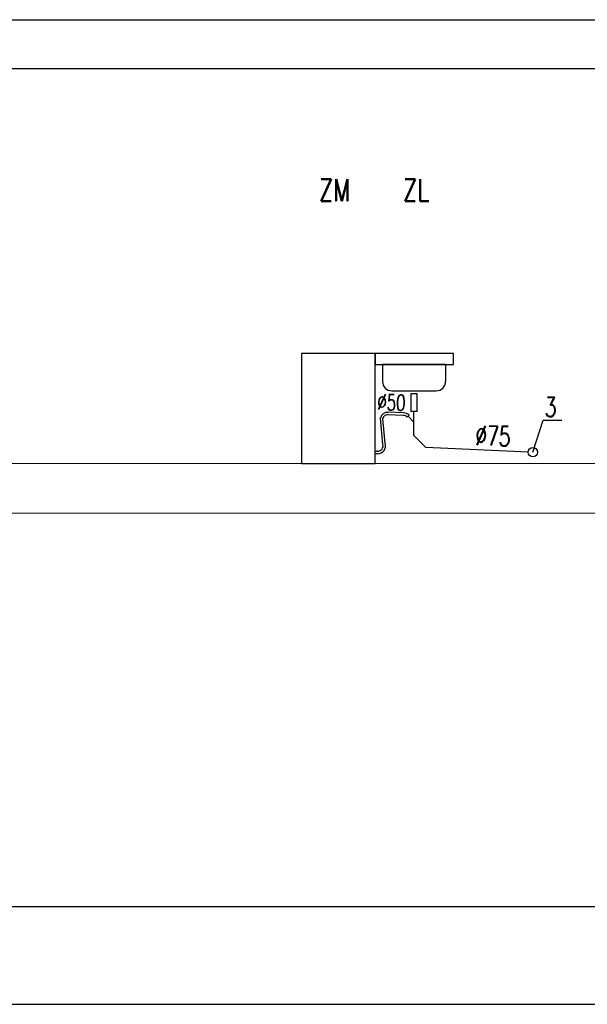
# Model space of a CAD drawing. Extents: x -220312 to -8310, y -91840 to 81907.
# Tile 119 of 128: x -77089 to -72457, y -44152 to -36112. Entities that reach past the tile are written whole.
import ezdxf

# ---------------------------------------------------------------- set-up
doc = ezdxf.new("R2010")
doc.units = 0
doc.header["$MEASUREMENT"] = 0
doc.layers.add('#armatura', color=7, linetype='Continuous')
doc.layers.add('_TABELA', color=7, linetype='Continuous')
doc.layers.add('#kan.san', color=34, linetype='Continuous', lineweight=30)
doc.layers.add('Istniejące stropy_Nr_Pióra__5', color=7, linetype='Continuous', lineweight=13)
doc.styles.add('ROMANS', font='romans.shx', dxfattribs={"width": 0.85, "height": 0.11})

msp = doc.modelspace()

# ---------------------------------------------------------------- linework, layer by layer
at = {"layer": '#armatura', "color": 3, "ltscale": 0.008}
for p, q in [((-73549.7, -38837.5), (-74188.8, -38837.5)), ((-74188.8, -38837.5), (-74188.8, -38928.6)), ((-73549.7, -38928.6), (-73549.7, -38837.5)), ((-74188.8, -38928.6), (-73549.7, -38928.6)), ((-73614.1, -38928.6), (-74128.9, -38928.6)), ((-74128.9, -38928.6), (-74128.9, -39066)), ((-73614.1, -38928.6), (-73614.1, -39066)), ((-74052, -39143), (-73691.1, -39143)), ((-73897.6, -39166.1), (-73897.6, -39311.8)), ((-73846.1, -39166.1), (-73897.6, -39166.1)), ((-73846.1, -39311.8), (-73846.1, -39166.1)), ((-73846.1, -39311.8), (-73897.6, -39311.8))]:
    msp.add_line(p, q, dxfattribs=at)
at = {"layer": '#armatura', "color": 3}
for p, q in [((-74126.1, -39578.2), (-74146.3, -39365.9)), ((-74106.7, -39571.9), (-74125.7, -39368.1)), ((-73955.2, -39322.7), (-74089.1, -39318.2)), ((-73959.1, -39343), (-74088.9, -39338.7)), ((-73911.9, -39342.9), (-73926.4, -39357.3))]:
    msp.add_line(p, q, dxfattribs=at)
at = {"layer": '#armatura', "color": 3, "ltscale": 0.008}
msp.add_lwpolyline([(-74188.8, -38837.5), (-74788.8, -38837.5), (-74788.8, -39737.5), (-74188.8, -39737.5)], close=True, dxfattribs=at)
for centre, start, end in [((-74052, -39066), 180, 270), ((-73691.1, -39066), 270, 0)]:
    msp.add_arc(centre, 76.9, start, end, dxfattribs=at)
at = {"layer": '#armatura', "color": 3}
for centre, radius, start, end in [((-74087.2, -39378.6), 60.4, 84.05575, 167.87723), ((-74087.3, -39378.5), 39.9, 83.82383, 164.83238), ((-73959.1, -39387.5), 44.5, 42.73591, 89.96909), ((-73959.1, -39387.4), 64.8, 43.38694, 88.29371), ((-74168.4, -39591.8), 64.8, 270, 17.88564), ((-74168.4, -39591.8), 44.4, 270, 17.88564), ((-74163.8, -39719.9), 83.8, 93.17525, 111.17728), ((-74166.4, -39718.3), 61.7, 91.89816, 116.63639)]:
    msp.add_arc(centre, radius, start, end, dxfattribs=at)
at = {"layer": '#kan.san', "color": 34, "ltscale": 0.5}
for p, q in [((-73871.9, -39508.2), (-73871.9, -39311.8)), ((-73919.2, -39350.1), (-73871.9, -39397.4)), ((-73871.9, -39508.2), (-73775.3, -39604.8)), ((-72939.7, -39642.4), (-73775.3, -39604.8))]:
    msp.add_line(p, q, dxfattribs=at)
msp.add_circle((-72901.1, -39644.1), 38.5, dxfattribs=at)
for p, q in [((-92186.3, -36112.5), (-54348.3, -36112.5)), ((-54348.3, -36512.5), (-92186.3, -36512.5)), ((-92186.3, -43352.5), (-54348.3, -43352.5)), ((-92426.3, -44152), (-54348.3, -44152))]:
    msp.add_line(p, q)
at = {"layer": '_TABELA', "color": 7}
for p, q in [((-72901.1, -39644.1), (-72818.4, -39382.3)), ((-72818.4, -39382.3), (-72664.6, -39382.3))]:
    msp.add_line(p, q, dxfattribs=at)
at = {"layer": 'Istniejące stropy_Nr_Pióra__5', "linetype": 'Continuous'}
for p, q in [((-54348.3, -39737.5), (-92186.3, -39737.5)), ((-54348.3, -40142.5), (-92186.3, -40142.5))]:
    msp.add_line(p, q, dxfattribs=at)

# ---------------------------------------------------------------- texts
at = {"layer": '#armatura', "color": 3, "style": 'ROMANS', "width": 0.75}
for s, p in [('ZM', (-74645.9, -37594.2)), ('ZL', (-73959.9, -37594.2))]:
    msp.add_text(s, height=180, dxfattribs=at).set_placement(p)
at = {"layer": '#armatura', "color": 3, "style": 'ROMANS', "width": 0.7}
for s, height, rotation, p in [('%%C50', 128, 357.42927, (-74173.6, -39296)), ('%%C75', 160, 357.98105, (-73373.4, -39586))]:
    msp.add_text(s, height=height, rotation=rotation, dxfattribs=at).set_placement(p)
at = {"layer": '_TABELA', "color": 7, "style": 'ROMANS', "width": 0.7}
msp.add_text('3', height=160, dxfattribs=at).set_placement((-72805, -39355.7))

doc.saveas('drawing.dxf')
